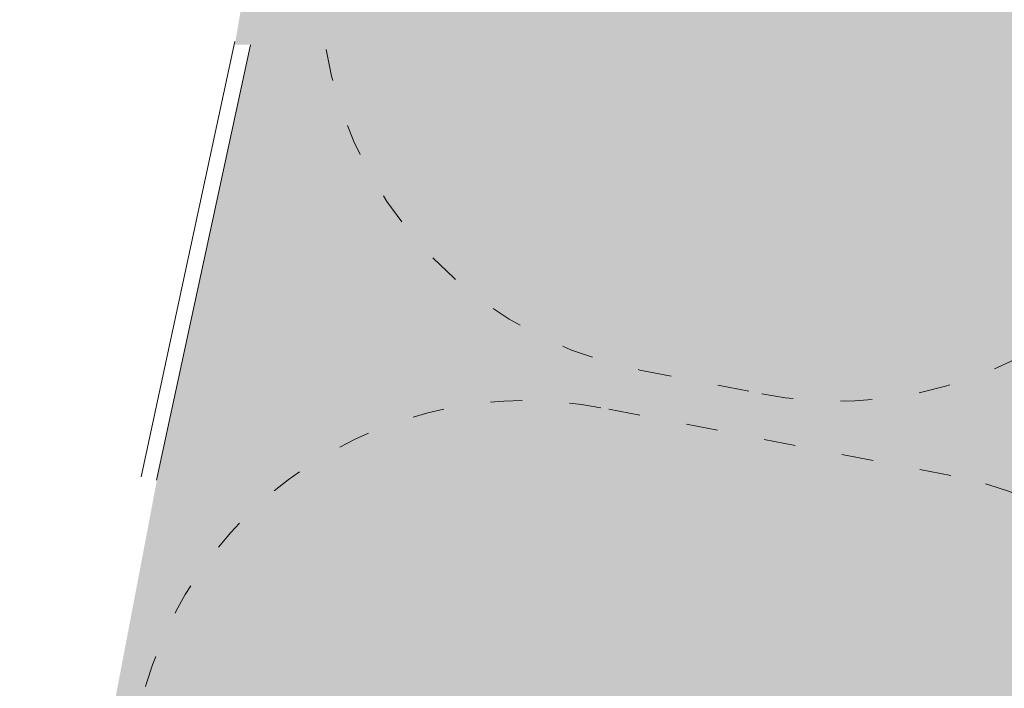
# Model space of a CAD drawing. Header units: inches. Extents: x -433 to 341, y -109 to 237.
# Tile 244 of 256: x -20.43 to -16.7, y 31.92 to 34.45. Entities that reach past the tile are written whole.
import ezdxf

# ---------------------------------------------------------------- set-up
doc = ezdxf.new("R2010")
doc.units = ezdxf.units.IN
doc.header["$MEASUREMENT"] = 0
doc.linetypes.add('ACAD_ISO03W100', pattern=[30, 12, -18])
for name, color, linetype, lineweight in [('1_mata', 7, 'Continuous', 5), ('1_projektowane', 7, 'Continuous', 5), ('1_trawa', 82, 'Continuous', 5), ('strefa', 7, 'ACAD_ISO03W100', 5)]:
    doc.layers.add(name, color=color, linetype=linetype, lineweight=lineweight)
picture_1 = doc.add_image_def('image1.jpg', size_in_pixel=(9921, 7015))

# ---------------------------------------------------------------- blocks, each defined once
blk = doc.blocks.new('fkkffkkf')
at = {"layer": 'strefa', "color": 0, "ltscale": 0.01}
blk.add_lwpolyline([(122.6177, 25.3827, 0.257734), (121.3483, 26.0836), (120.4327, 26.0836, 0.138494), (119.6481, 25.862, 0.366444), (118.3956, 24.3826), (118.3956, 23.9123, 0.238766), (119.0079, 22.7032, 0.323841), (120.4327, 21.6723), (121.3483, 21.6723, 0.258033), (122.6186, 22.3746, 0.253075), (123.2801, 23.621), (123.2801, 24.1357, 0.253264)], format="xyb", close=True, dxfattribs=at)
blk = doc.blocks.new('kdkdkdkdkd')
at = {"layer": 'strefa', "color": 0, "ltscale": 0.01}
blk.add_lwpolyline([(75.0907, 9.7825, 0.414214), (76.5907, 11.2825), (76.5907, 13.1325, 0.414214), (75.0907, 14.6325), (73.7407, 14.6325, 0.414214), (72.2407, 13.1325), (72.2407, 11.2825, 0.414214), (73.7407, 9.7825)], format="xyb", close=True, dxfattribs=at)

msp = doc.modelspace()

# ---------------------------------------------------------------- hatches: boundary and pattern name
at = {"layer": '1_trawa'}
h = msp.add_hatch(dxfattribs=at)
h.set_pattern_fill('GRASS', color=256, scale=0.5)
h.paths.add_polyline_path([(-17.6358, 46.0021), (-19.6193, 34.3585), (-19.5606, 34.3585), (-19.9064, 32.7514), (-16.1696, 32.1178), (-16.5674, 33.4722), (-13.689, 34.3177), (-13.5069, 36.9465), (-14.9798, 37.2304), (-14.0334, 42.1401), (-11.0876, 41.5722), (-12.034, 36.6626), (-13.5069, 36.9465), (-13.689, 34.3177), (-13.6157, 34.0681), (-13.172, 32.5577), (-10.9198, 33.1037), (-7.7465, 33.2189), (-7.9544, 34.7997), (-6.4609, 34.9223), (-4.6634, 43.6288), (-12.4655, 45.1889)])
h.paths.add_polyline_path([(-19.9064, 32.7514), (-20.7685, 28.2246), (-14.0472, 27.0189), (-7.5288, 28.8347), (-7.3746, 28.8692), (-7.5144, 30.1563), (-7.687, 33.2267), (-10.9198, 33.1037), (-13.172, 32.5577), (-11.998, 28.5609), (-14.8763, 27.7154), (-16.1696, 32.1178)])
h.paths.add_polyline_path([(-7.9067, 12.4075), (-6.8863, 20.6073), (-19.7709, 21.5558), (-19.6396, 24.1561), (-26.3777, 24.533), (-26.6902, 18.9399), (-26.1417, 18.9093), (-26.0918, 18.9066), (-26.1731, 17.411), (-20.683, 17.0688), (-20.4224, 19.5543), (-14.2477, 19.2738), (-14.619, 13.3328)])
h.paths.add_polyline_path([(-26.5965, 20.6175), (-39.1407, 21.1882), (-39.6217, 12.2972), (-29.4944, 11.5827), (-29.0351, 19.1059), (-32.4008, 19.3045), (-32.5636, 16.3089), (-34.5607, 16.4175), (-34.6421, 14.9197), (-38.6362, 15.1368), (-38.2516, 19.6496), (-26.6876, 18.9412)])

# ---------------------------------------------------------------- linework, layer by layer
at = {"layer": '1_projektowane'}
for points in [[(-19.6193, 34.3712), (-19.9743, 32.7211)], [(-19.5606, 34.3585), (-19.9156, 32.7084)]]:
    msp.add_lwpolyline(points, dxfattribs=at)

# ---------------------------------------------------------------- block references
for name, p, rotation in [('fkkffkkf', (-16.8963, -87.7484), 78.92617656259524), ('kdkdkdkdkd', (57.3502, 28.3307), 169.0553583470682)]:
    msp.add_blockref(name, p, dxfattribs=dict(at, rotation=rotation))

# ---------------------------------------------------------------- pictures from other files: only their frames are drawn
at = {"layer": '1_mata'}
image = msp.add_image(picture_1, insert=(46.7118, -108.6544), size_in_units=(210.5211, 148.8565), rotation=90, dxfattribs=dict(at, fade=30))
image.dxf.flags = 7

doc.saveas('drawing.dxf')
